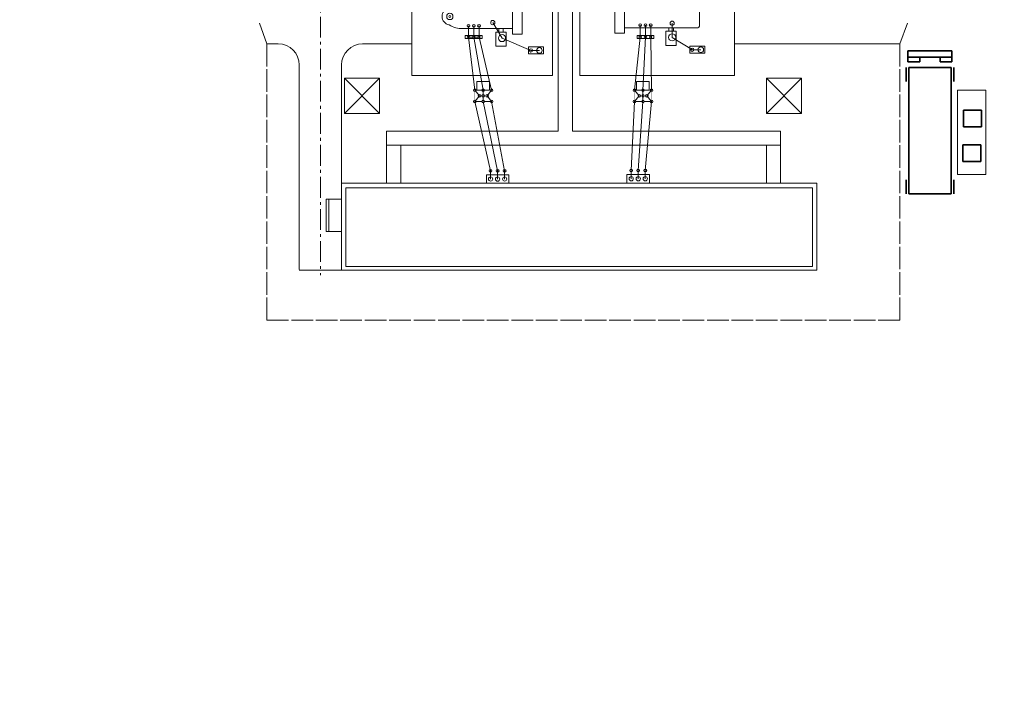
# Model space of a CAD drawing. Header units: millimetres. Extents: x 0 to 594, y 0 to 420.
# Tile 1 of 6: x 0 to 350, y 0 to 240. Entities that reach past the tile are written whole.
import ezdxf

# ---------------------------------------------------------------- set-up
doc = ezdxf.new("R2010")
doc.units = ezdxf.units.MM
for name, pattern in [('K5LT32771', [0]), ('K5LT_AXLED', [11.40125, 7.40125, -1.5, 1, -1.5]), ('K5LT_BASIC', [0]), ('K5LT_THIN', [0])]:
    doc.linetypes.add(name, pattern=pattern)
doc.layers.add('кабельные конструкции', color=7, linetype='Continuous')
doc.layers.add('Ошиновка', color=7, linetype='Continuous')

# ---------------------------------------------------------------- blocks, each defined once
blk = doc.blocks.new('U15')
for points in [[(0.76, 1.97), (0.76, 1.97), (0.76, 1.97), (0.76, 1.97), (0.76, 1.97), (0.76, 1.97), (0.76, 1.97)], [(0.81, 1.97), (0.81, 1.97), (0.81, 1.97), (0.8, 1.97), (0.8, 1.97), (0.8, 1.97), (0.81, 1.97)], [(0.85, 1.97), (0.85, 1.97), (0.85, 1.97), (0.85, 1.97), (0.85, 1.97), (0.85, 1.97), (0.85, 1.97)], [(0.9, 1.97), (0.9, 1.97), (0.9, 1.97), (0.89, 1.97), (0.89, 1.97), (0.89, 1.97), (0.9, 1.97)], [(0.94, 1.97), (0.94, 1.97), (0.94, 1.97), (0.94, 1.97), (0.94, 1.97), (0.94, 1.97), (0.94, 1.97)], [(0.99, 1.97), (0.99, 1.97), (0.99, 1.97), (0.98, 1.97), (0.98, 1.97), (0.98, 1.97), (0.99, 1.97)], [(1.03, 1.97), (1.03, 1.97), (1.03, 1.97), (1.03, 1.97), (1.03, 1.97), (1.03, 1.97), (1.03, 1.97)], [(1.08, 1.97), (1.08, 1.97), (1.08, 1.97), (1.07, 1.97), (1.07, 1.97), (1.07, 1.97), (1.08, 1.97)], [(1.12, 1.97), (1.12, 1.97), (1.12, 1.97), (1.12, 1.97), (1.12, 1.97), (1.12, 1.97), (1.12, 1.97)], [(1.17, 1.97), (1.17, 1.97), (1.16, 1.97), (1.16, 1.97), (1.16, 1.97), (1.16, 1.97), (1.16, 1.97)], [(1.21, 1.97), (1.21, 1.97), (1.21, 1.97), (1.21, 1.97), (1.21, 1.97), (1.21, 1.97), (1.21, 1.97)], [(1.26, 1.97), (1.26, 1.97), (1.25, 1.97), (1.25, 1.97), (1.25, 1.97), (1.25, 1.97), (1.25, 1.97)], [(1.3, 1.97), (1.3, 1.97), (1.3, 1.97), (1.3, 1.97), (1.3, 1.97), (1.3, 1.97), (1.3, 1.97)], [(1.35, 1.97), (1.35, 1.97), (1.34, 1.97), (1.34, 1.97), (1.34, 1.97), (1.34, 1.97), (1.34, 1.97)], [(1.39, 1.97), (1.39, 1.97), (1.39, 1.97), (1.39, 1.97), (1.39, 1.97), (1.39, 1.97), (1.39, 1.97)], [(1.44, 1.97), (1.44, 1.97), (1.43, 1.97), (1.43, 1.97), (1.43, 1.97), (1.43, 1.97), (1.43, 1.97)], [(1.48, 1.97), (1.48, 1.97), (1.48, 1.97), (1.48, 1.97), (1.48, 1.97), (1.48, 1.97), (1.48, 1.97)], [(1.52, 1.97), (1.52, 1.97), (1.52, 1.97), (1.52, 1.97), (1.52, 1.97), (1.52, 1.97), (1.52, 1.97)]]:
    blk.add_hatch(color=7).paths.add_polyline_path(points)
at = {"color": 7, "linetype": 'K5LT32771', "lineweight": 9}
for p, q in [((151.86, 394.5), (143.91, 394.5)), ((160.81, 394.5), (152.86, 394.5)), ((169.75, 394.5), (161.81, 394.5)), ((178.7, 394.5), (170.75, 394.5)), ((187.65, 394.5), (179.7, 394.5)), ((196.6, 394.5), (188.65, 394.5)), ((205.54, 394.5), (197.6, 394.5)), ((214.49, 394.5), (206.54, 394.5)), ((223.44, 394.5), (215.49, 394.5)), ((232.39, 394.5), (224.44, 394.5)), ((241.33, 394.5), (233.39, 394.5)), ((250.28, 394.5), (242.33, 394.5)), ((259.23, 394.5), (251.28, 394.5)), ((268.18, 394.5), (260.23, 394.5)), ((277.12, 394.5), (269.18, 394.5)), ((286.07, 394.5), (278.12, 394.5)), ((295.02, 394.5), (287.07, 394.5)), ((303.96, 394.5), (296.02, 394.5)), ((312.91, 394.5), (304.96, 394.5))]:
    blk.add_line(p, q, dxfattribs=at)
blk = doc.blocks.new('U16')
blk.add_hatch(color=7).paths.add_polyline_path([(0.72, 2), (0.72, 2.01), (0.72, 2.01), (0.72, 2), (0.72, 2), (0.72, 2), (0.72, 2)])
at = {"color": 7, "linetype": 'K5LT32771', "lineweight": 9}
for p, q in [((143.91, 407), (143.91, 401.25)), ((143.91, 400.25), (143.91, 394.5))]:
    blk.add_line(p, q, dxfattribs=at)
blk = doc.blocks.new('U17')
for points in [[(0.48, 2.04), (0.48, 2.04), (0.48, 2.04), (0.48, 2.04), (0.48, 2.03), (0.48, 2.03), (0.48, 2.03)], [(0.52, 2.03), (0.52, 2.04), (0.52, 2.04), (0.52, 2.04), (0.52, 2.04), (0.52, 2.03), (0.52, 2.03)], [(0.56, 2.04), (0.56, 2.04), (0.56, 2.04), (0.56, 2.04), (0.56, 2.03), (0.56, 2.03), (0.56, 2.03)], [(0.6, 2.03), (0.6, 2.04), (0.6, 2.04), (0.6, 2.04), (0.6, 2.04), (0.6, 2.03), (0.6, 2.03)], [(0.64, 2.04), (0.64, 2.04), (0.64, 2.04), (0.64, 2.04), (0.64, 2.03), (0.64, 2.03), (0.64, 2.03)], [(0.68, 2.03), (0.68, 2.04), (0.68, 2.04), (0.68, 2.04), (0.68, 2.04), (0.68, 2.03), (0.68, 2.03)]]:
    blk.add_hatch(color=7).paths.add_polyline_path(points)
at = {"color": 7, "linetype": 'K5LT32771', "lineweight": 9}
for p, q in [((87.91, 407), (95.05, 407)), ((96.05, 407), (103.2, 407)), ((104.2, 407), (111.34, 407)), ((112.34, 407), (119.48, 407)), ((120.48, 407), (127.63, 407)), ((128.63, 407), (135.77, 407)), ((136.77, 407), (143.91, 407))]:
    blk.add_line(p, q, dxfattribs=at)
blk = doc.blocks.new('U18')
for points in [[(0.44, 1.99), (0.44, 2), (0.44, 2), (0.44, 1.99), (0.44, 1.99), (0.44, 1.99), (0.44, 1.99)], [(0.44, 1.95), (0.44, 1.95), (0.44, 1.95), (0.44, 1.95), (0.44, 1.95), (0.44, 1.95), (0.44, 1.95)], [(0.44, 1.91), (0.44, 1.91), (0.44, 1.91), (0.44, 1.91), (0.44, 1.91), (0.44, 1.9), (0.44, 1.91)], [(0.44, 1.86), (0.44, 1.87), (0.44, 1.87), (0.44, 1.86), (0.44, 1.86), (0.44, 1.86), (0.44, 1.86)], [(0.44, 1.82), (0.44, 1.82), (0.44, 1.82), (0.44, 1.82), (0.44, 1.82), (0.44, 1.82), (0.44, 1.82)], [(0.44, 1.78), (0.44, 1.78), (0.44, 1.78), (0.44, 1.78), (0.44, 1.78), (0.44, 1.77), (0.44, 1.78)], [(0.44, 1.73), (0.44, 1.74), (0.44, 1.74), (0.44, 1.73), (0.44, 1.73), (0.44, 1.73), (0.44, 1.73)], [(0.44, 1.69), (0.44, 1.69), (0.44, 1.69), (0.44, 1.69), (0.44, 1.69), (0.44, 1.69), (0.44, 1.69)], [(0.44, 1.65), (0.44, 1.65), (0.44, 1.65), (0.44, 1.65), (0.44, 1.65), (0.44, 1.64), (0.44, 1.65)], [(0.44, 1.6), (0.44, 1.61), (0.44, 1.61), (0.44, 1.6), (0.44, 1.6), (0.44, 1.6), (0.44, 1.6)], [(0.44, 1.56), (0.44, 1.56), (0.44, 1.56), (0.44, 1.56), (0.44, 1.56), (0.44, 1.56), (0.44, 1.56)], [(0.44, 1.52), (0.44, 1.52), (0.44, 1.52), (0.44, 1.52), (0.44, 1.52), (0.44, 1.51), (0.44, 1.52)], [(0.44, 1.47), (0.44, 1.48), (0.44, 1.48), (0.44, 1.47), (0.44, 1.47), (0.44, 1.47), (0.44, 1.47)], [(0.44, 1.43), (0.44, 1.43), (0.44, 1.43), (0.44, 1.43), (0.44, 1.43), (0.44, 1.43), (0.44, 1.43)], [(0.44, 1.39), (0.44, 1.39), (0.44, 1.39), (0.44, 1.39), (0.44, 1.38), (0.44, 1.38), (0.44, 1.38)], [(0.44, 1.34), (0.44, 1.35), (0.44, 1.35), (0.44, 1.34), (0.44, 1.34), (0.44, 1.34), (0.44, 1.34)], [(0.44, 1.3), (0.44, 1.3), (0.44, 1.3), (0.44, 1.3), (0.44, 1.3), (0.44, 1.3), (0.44, 1.3)]]:
    blk.add_hatch(color=7).paths.add_polyline_path(points)
at = {"color": 7, "linetype": 'K5LT32771', "lineweight": 9}
for p, q in [((87.91, 407), (87.91, 399.32)), ((87.91, 398.32), (87.91, 390.64)), ((87.91, 389.64), (87.91, 381.96)), ((87.91, 380.96), (87.91, 373.28)), ((87.91, 372.28), (87.91, 364.6)), ((87.91, 363.6), (87.91, 355.92)), ((87.91, 354.92), (87.91, 347.24)), ((87.91, 346.24), (87.91, 338.56)), ((87.91, 337.56), (87.91, 329.88)), ((87.91, 328.88), (87.91, 321.2)), ((87.91, 320.2), (87.91, 312.52)), ((87.91, 311.52), (87.91, 303.83)), ((87.91, 302.83), (87.91, 295.15)), ((87.91, 294.15), (87.91, 286.47)), ((87.91, 285.47), (87.91, 277.79)), ((87.91, 276.79), (87.91, 269.11)), ((87.91, 268.11), (87.91, 260.43)), ((87.91, 259.43), (87.91, 251.75))]:
    blk.add_line(p, q, dxfattribs=at)
blk = doc.blocks.new('U19')
for points in [[(0.48, 0.67), (0.48, 0.67), (0.48, 0.67), (0.48, 0.67), (0.48, 0.67), (0.48, 0.67), (0.48, 0.67)], [(0.53, 0.67), (0.53, 0.67), (0.52, 0.67), (0.52, 0.67), (0.52, 0.67), (0.52, 0.67), (0.52, 0.67)], [(0.57, 0.67), (0.57, 0.67), (0.57, 0.67), (0.57, 0.67), (0.56, 0.67), (0.57, 0.67), (0.57, 0.67)], [(0.61, 0.67), (0.61, 0.67), (0.61, 0.67), (0.61, 0.67), (0.61, 0.67), (0.61, 0.67), (0.61, 0.67)], [(0.66, 0.67), (0.66, 0.67), (0.65, 0.67), (0.65, 0.67), (0.65, 0.67), (0.65, 0.67), (0.65, 0.67)], [(0.7, 0.67), (0.7, 0.67), (0.7, 0.67), (0.7, 0.67), (0.7, 0.67), (0.7, 0.67), (0.7, 0.67)], [(0.74, 0.67), (0.74, 0.67), (0.74, 0.67), (0.74, 0.67), (0.74, 0.67), (0.74, 0.67), (0.74, 0.67)], [(0.79, 0.67), (0.79, 0.67), (0.79, 0.67), (0.78, 0.67), (0.78, 0.67), (0.78, 0.67), (0.79, 0.67)], [(0.83, 0.67), (0.83, 0.67), (0.83, 0.67), (0.83, 0.67), (0.83, 0.67), (0.83, 0.67), (0.83, 0.67)], [(0.87, 0.67), (0.87, 0.67), (0.87, 0.67), (0.87, 0.67), (0.87, 0.67), (0.87, 0.67), (0.87, 0.67)], [(0.92, 0.67), (0.92, 0.67), (0.92, 0.67), (0.91, 0.67), (0.91, 0.67), (0.91, 0.67), (0.92, 0.67)], [(0.96, 0.67), (0.96, 0.67), (0.96, 0.67), (0.96, 0.67), (0.96, 0.67), (0.96, 0.67), (0.96, 0.67)], [(1, 0.67), (1, 0.67), (1, 0.67), (1, 0.67), (1, 0.67), (1, 0.67), (1, 0.67)], [(1.05, 0.67), (1.05, 0.67), (1.05, 0.67), (1.04, 0.67), (1.04, 0.67), (1.04, 0.67), (1.05, 0.67)], [(1.09, 0.67), (1.09, 0.67), (1.09, 0.67), (1.09, 0.67), (1.09, 0.67), (1.09, 0.67), (1.09, 0.67)], [(1.13, 0.67), (1.13, 0.67), (1.13, 0.67), (1.13, 0.67), (1.13, 0.67), (1.13, 0.67), (1.13, 0.67)], [(1.18, 0.67), (1.18, 0.67), (1.18, 0.67), (1.17, 0.67), (1.17, 0.67), (1.17, 0.67), (1.18, 0.67)], [(1.22, 0.67), (1.22, 0.67), (1.22, 0.67), (1.22, 0.67), (1.22, 0.67), (1.22, 0.67), (1.22, 0.67)], [(1.27, 0.67), (1.27, 0.67), (1.26, 0.67), (1.26, 0.67), (1.26, 0.67), (1.26, 0.67), (1.26, 0.67)], [(1.31, 0.67), (1.31, 0.67), (1.31, 0.67), (1.3, 0.67), (1.3, 0.67), (1.3, 0.67), (1.31, 0.67)], [(1.35, 0.67), (1.35, 0.67), (1.35, 0.67), (1.35, 0.67), (1.35, 0.67), (1.35, 0.67), (1.35, 0.67)], [(1.4, 0.67), (1.4, 0.67), (1.39, 0.67), (1.39, 0.67), (1.39, 0.67), (1.39, 0.67), (1.39, 0.67)], [(1.44, 0.67), (1.44, 0.67), (1.44, 0.67), (1.44, 0.67), (1.43, 0.67), (1.44, 0.67), (1.44, 0.67)], [(1.48, 0.67), (1.48, 0.67), (1.48, 0.67), (1.48, 0.67), (1.48, 0.67), (1.48, 0.67), (1.48, 0.67)], [(1.53, 0.67), (1.53, 0.67), (1.52, 0.67), (1.52, 0.67), (1.52, 0.67), (1.52, 0.67), (1.52, 0.67)]]:
    blk.add_hatch(color=7).paths.add_polyline_path(points)
at = {"color": 7, "linetype": 'K5LT32771', "lineweight": 9}
for p, q in [((95.6, 133.5), (87.91, 133.5)), ((104.3, 133.5), (96.6, 133.5)), ((112.99, 133.5), (105.3, 133.5)), ((121.68, 133.5), (113.99, 133.5)), ((130.37, 133.5), (122.68, 133.5)), ((139.07, 133.5), (131.37, 133.5)), ((147.76, 133.5), (140.07, 133.5)), ((156.45, 133.5), (148.76, 133.5)), ((165.14, 133.5), (157.45, 133.5)), ((173.83, 133.5), (166.14, 133.5)), ((182.53, 133.5), (174.83, 133.5)), ((191.22, 133.5), (183.53, 133.5)), ((199.91, 133.5), (192.22, 133.5)), ((208.6, 133.5), (200.91, 133.5)), ((217.3, 133.5), (209.6, 133.5)), ((225.99, 133.5), (218.3, 133.5)), ((234.68, 133.5), (226.99, 133.5)), ((243.37, 133.5), (235.68, 133.5)), ((252.07, 133.5), (244.37, 133.5)), ((260.76, 133.5), (253.07, 133.5)), ((269.45, 133.5), (261.76, 133.5)), ((278.14, 133.5), (270.45, 133.5)), ((286.83, 133.5), (279.14, 133.5)), ((295.53, 133.5), (287.83, 133.5)), ((304.22, 133.5), (296.53, 133.5)), ((312.91, 133.5), (305.22, 133.5))]:
    blk.add_line(p, q, dxfattribs=at)
blk = doc.blocks.new('U20')
for points in [[(1.57, 1.93), (1.57, 1.93), (1.57, 1.93), (1.56, 1.93), (1.56, 1.93), (1.56, 1.93), (1.56, 1.93)], [(1.57, 1.89), (1.57, 1.89), (1.56, 1.89), (1.56, 1.89), (1.56, 1.88), (1.56, 1.88), (1.57, 1.88)], [(1.57, 1.84), (1.57, 1.84), (1.57, 1.84), (1.56, 1.84), (1.56, 1.84), (1.56, 1.84), (1.56, 1.84)], [(1.57, 1.8), (1.57, 1.8), (1.56, 1.8), (1.56, 1.8), (1.56, 1.79), (1.56, 1.79), (1.57, 1.79)], [(1.57, 1.75), (1.57, 1.75), (1.57, 1.75), (1.56, 1.75), (1.56, 1.75), (1.56, 1.75), (1.56, 1.75)], [(1.57, 1.71), (1.57, 1.71), (1.56, 1.71), (1.56, 1.71), (1.56, 1.7), (1.56, 1.7), (1.57, 1.7)], [(1.57, 1.66), (1.57, 1.66), (1.57, 1.66), (1.56, 1.66), (1.56, 1.66), (1.56, 1.66), (1.56, 1.66)], [(1.57, 1.61), (1.57, 1.62), (1.57, 1.62), (1.56, 1.62), (1.56, 1.62), (1.56, 1.61), (1.56, 1.61)], [(1.57, 1.57), (1.57, 1.57), (1.57, 1.57), (1.56, 1.57), (1.56, 1.57), (1.56, 1.57), (1.56, 1.57)], [(1.57, 1.52), (1.57, 1.53), (1.57, 1.53), (1.56, 1.53), (1.56, 1.53), (1.56, 1.52), (1.56, 1.52)], [(1.57, 1.48), (1.57, 1.48), (1.57, 1.48), (1.56, 1.48), (1.56, 1.48), (1.56, 1.48), (1.56, 1.48)], [(1.57, 1.44), (1.57, 1.44), (1.56, 1.44), (1.56, 1.44), (1.56, 1.43), (1.56, 1.43), (1.57, 1.43)], [(1.57, 1.39), (1.57, 1.39), (1.56, 1.39), (1.56, 1.39), (1.56, 1.39), (1.56, 1.39), (1.57, 1.39)], [(1.57, 1.35), (1.57, 1.35), (1.56, 1.35), (1.56, 1.35), (1.56, 1.34), (1.56, 1.34), (1.57, 1.34)], [(1.57, 1.3), (1.57, 1.3), (1.56, 1.3), (1.56, 1.3), (1.56, 1.3), (1.56, 1.3), (1.57, 1.3)]]:
    blk.add_hatch(color=7).paths.add_polyline_path(points)
at = {"color": 7, "linetype": 'K5LT32771', "lineweight": 9}
for p, q in [((312.91, 394.5), (312.91, 386.52)), ((312.91, 385.52), (312.91, 377.53)), ((312.91, 376.53), (312.91, 368.55)), ((312.91, 367.55), (312.91, 359.56)), ((312.91, 358.56), (312.91, 350.58)), ((312.91, 349.58), (312.91, 341.59)), ((312.91, 340.59), (312.91, 332.61)), ((312.91, 331.61), (312.91, 323.63)), ((312.91, 322.63), (312.91, 314.64)), ((312.91, 313.64), (312.91, 305.66)), ((312.91, 304.66), (312.91, 296.67)), ((312.91, 295.67), (312.91, 287.69)), ((312.91, 286.69), (312.91, 278.7)), ((312.91, 277.7), (312.91, 269.72)), ((312.91, 268.72), (312.91, 260.74)), ((312.91, 259.74), (312.91, 251.75))]:
    blk.add_line(p, q, dxfattribs=at)
blk = doc.blocks.new('U21')
for points in [[(1.57, 1.12), (1.57, 1.12), (1.56, 1.12), (1.56, 1.12), (1.56, 1.11), (1.56, 1.11), (1.57, 1.11)], [(1.57, 1.07), (1.57, 1.07), (1.57, 1.07), (1.56, 1.07), (1.56, 1.07), (1.56, 1.07), (1.56, 1.07)], [(1.57, 1.02), (1.57, 1.03), (1.57, 1.03), (1.56, 1.03), (1.56, 1.03), (1.56, 1.02), (1.56, 1.02)], [(1.57, 0.98), (1.57, 0.98), (1.57, 0.98), (1.56, 0.98), (1.56, 0.98), (1.56, 0.98), (1.56, 0.98)], [(1.57, 0.93), (1.57, 0.94), (1.57, 0.94), (1.56, 0.94), (1.56, 0.94), (1.56, 0.93), (1.56, 0.93)], [(1.57, 0.89), (1.57, 0.89), (1.57, 0.89), (1.56, 0.89), (1.56, 0.89), (1.56, 0.89), (1.56, 0.89)], [(1.57, 0.84), (1.57, 0.85), (1.57, 0.85), (1.56, 0.85), (1.56, 0.85), (1.56, 0.84), (1.56, 0.84)], [(1.57, 0.8), (1.57, 0.8), (1.57, 0.8), (1.56, 0.8), (1.56, 0.8), (1.56, 0.8), (1.56, 0.8)], [(1.57, 0.75), (1.57, 0.76), (1.57, 0.76), (1.56, 0.76), (1.56, 0.76), (1.56, 0.75), (1.56, 0.75)], [(1.57, 0.71), (1.57, 0.71), (1.57, 0.71), (1.56, 0.71), (1.56, 0.71), (1.56, 0.71), (1.56, 0.71)]]:
    blk.add_hatch(color=7).paths.add_polyline_path(points)
at = {"color": 7, "linetype": 'K5LT32771', "lineweight": 9}
for p, q in [((312.91, 231.75), (312.91, 223.73)), ((312.91, 222.73), (312.91, 214.71)), ((312.91, 213.71), (312.91, 205.68)), ((312.91, 204.68), (312.91, 196.66)), ((312.91, 195.66), (312.91, 187.64)), ((312.91, 186.64), (312.91, 178.61)), ((312.91, 177.61), (312.91, 169.59)), ((312.91, 168.59), (312.91, 160.57)), ((312.91, 159.57), (312.91, 151.55)), ((312.91, 150.55), (312.91, 142.52)), ((312.91, 141.52), (312.91, 133.5))]:
    blk.add_line(p, q, dxfattribs=at)
blk = doc.blocks.new('U22')
for points in [[(0.44, 1.12), (0.44, 1.12), (0.44, 1.12), (0.44, 1.12), (0.44, 1.11), (0.44, 1.11), (0.44, 1.11)], [(0.44, 1.07), (0.44, 1.07), (0.44, 1.07), (0.44, 1.07), (0.44, 1.07), (0.44, 1.07), (0.44, 1.07)], [(0.44, 1.03), (0.44, 1.03), (0.44, 1.03), (0.44, 1.03), (0.44, 1.02), (0.44, 1.02), (0.44, 1.02)], [(0.44, 0.98), (0.44, 0.98), (0.44, 0.98), (0.44, 0.98), (0.44, 0.98), (0.44, 0.98), (0.44, 0.98)], [(0.44, 0.94), (0.44, 0.94), (0.44, 0.94), (0.44, 0.94), (0.44, 0.93), (0.44, 0.93), (0.44, 0.93)], [(0.44, 0.89), (0.44, 0.89), (0.44, 0.89), (0.44, 0.89), (0.44, 0.89), (0.44, 0.89), (0.44, 0.89)], [(0.44, 0.84), (0.44, 0.85), (0.44, 0.85), (0.44, 0.85), (0.44, 0.85), (0.44, 0.84), (0.44, 0.84)], [(0.44, 0.8), (0.44, 0.8), (0.44, 0.8), (0.44, 0.8), (0.44, 0.8), (0.44, 0.8), (0.44, 0.8)], [(0.44, 0.75), (0.44, 0.76), (0.44, 0.76), (0.44, 0.76), (0.44, 0.76), (0.44, 0.75), (0.44, 0.75)], [(0.44, 0.71), (0.44, 0.71), (0.44, 0.71), (0.44, 0.71), (0.44, 0.71), (0.44, 0.71), (0.44, 0.71)]]:
    blk.add_hatch(color=7).paths.add_polyline_path(points)
at = {"color": 7, "linetype": 'K5LT32771', "lineweight": 9}
for p, q in [((87.91, 231.75), (87.91, 223.73)), ((87.91, 222.73), (87.91, 214.71)), ((87.91, 213.71), (87.91, 205.68)), ((87.91, 204.68), (87.91, 196.66)), ((87.91, 195.66), (87.91, 187.64)), ((87.91, 186.64), (87.91, 178.61)), ((87.91, 177.61), (87.91, 169.59)), ((87.91, 168.59), (87.91, 160.57)), ((87.91, 159.57), (87.91, 151.55)), ((87.91, 150.55), (87.91, 142.52)), ((87.91, 141.52), (87.91, 133.5))]:
    blk.add_line(p, q, dxfattribs=at)
blk = doc.blocks.new('U23')
at = {"color": 4, "linetype": 'K5LT_THIN', "lineweight": 9, "true_color": 0x00ffff}
for p, q in [((162.54, 215.25), (162.54, 218.31)), ((162.54, 218.31), (167.04, 218.31)), ((167.04, 218.31), (167.04, 215.25)), ((167.04, 215.25), (162.54, 215.25))]:
    blk.add_line(p, q, dxfattribs=at)
blk = doc.blocks.new('U24')
at = {"color": 4, "linetype": 'K5LT_THIN', "lineweight": 9, "true_color": 0x00ffff}
for p, q in [((219.35, 215.25), (219.35, 218.31)), ((219.35, 218.31), (223.85, 218.31)), ((223.85, 218.31), (223.85, 215.25)), ((223.85, 215.25), (219.35, 215.25))]:
    blk.add_line(p, q, dxfattribs=at)
blk = doc.blocks.new('U27')
at = {"color": 4, "linetype": 'K5LT_THIN', "lineweight": 9, "true_color": 0x00ffff}
for p, q in [((114.41, 182.25), (114.41, 151.25)), ((283.41, 182.25), (114.41, 182.25)), ((283.41, 151.25), (283.41, 182.25)), ((114.41, 151.25), (283.41, 151.25))]:
    blk.add_line(p, q, dxfattribs=at)
blk = doc.blocks.new('U28')
at = {"color": 4, "linetype": 'K5LT_THIN', "lineweight": 9, "true_color": 0x00ffff}
for p, q in [((115.91, 180.59), (115.91, 152.59)), ((281.91, 180.59), (115.91, 180.59)), ((281.91, 152.59), (281.91, 180.59)), ((115.91, 152.59), (281.91, 152.59))]:
    blk.add_line(p, q, dxfattribs=at)
blk = doc.blocks.new('U29')
at = {"color": 4, "linetype": 'K5LT_THIN', "lineweight": 9, "true_color": 0x00ffff}
for p, q in [((108.91, 164.95), (108.91, 176.45)), ((108.91, 176.45), (114.41, 176.45)), ((114.41, 176.45), (114.41, 164.95)), ((114.41, 164.95), (108.91, 164.95))]:
    blk.add_line(p, q, dxfattribs=at)
blk = doc.blocks.new('U30')
at = {"color": 4, "linetype": 'K5LT_THIN', "lineweight": 9, "true_color": 0x00ffff}
for p, q in [((165.91, 185.15), (165.91, 182.15)), ((173.91, 185.15), (165.91, 185.15)), ((165.91, 182.15), (173.91, 182.15)), ((173.91, 182.15), (173.91, 185.15))]:
    blk.add_line(p, q, dxfattribs=at)
blk = doc.blocks.new('U31')
at = {"color": 4, "linetype": 'K5LT_THIN', "lineweight": 9, "true_color": 0x00ffff}
for p, q in [((215.91, 185.25), (215.91, 182.25)), ((223.91, 185.25), (215.91, 185.25)), ((215.91, 182.25), (223.91, 182.25)), ((223.91, 182.25), (223.91, 185.25))]:
    blk.add_line(p, q, dxfattribs=at)
blk = doc.blocks.new('U32')
at = {"layer": 'кабельные конструкции', "color": 3, "linetype": 'K5LT_BASIC', "lineweight": 35, "true_color": 0x00ff00}
for p, q in [((341.77, 195.86), (335.27, 195.86)), ((335.27, 195.86), (335.27, 189.86)), ((341.77, 189.86), (341.77, 195.86)), ((335.27, 189.86), (341.77, 189.86))]:
    blk.add_line(p, q, dxfattribs=at)
blk = doc.blocks.new('U33')
at = {"layer": 'кабельные конструкции', "color": 3, "linetype": 'K5LT_BASIC', "lineweight": 35, "true_color": 0x00ff00}
for p, q in [((342.01, 208.2), (335.51, 208.2)), ((335.51, 208.2), (335.51, 202.2)), ((342.01, 202.2), (342.01, 208.2)), ((335.51, 202.2), (342.01, 202.2))]:
    blk.add_line(p, q, dxfattribs=at)
blk = doc.blocks.new('U34')
at = {"layer": 'кабельные конструкции', "color": 4, "linetype": 'K5LT_THIN', "lineweight": 9, "true_color": 0x00ffff}
for p, q in [((343.46, 215.24), (333.46, 215.24)), ((333.46, 215.24), (333.46, 185.24)), ((343.46, 185.24), (343.46, 215.24)), ((333.46, 185.24), (343.46, 185.24))]:
    blk.add_line(p, q, dxfattribs=at)
blk = doc.blocks.new('U48')
at = {"color": 4, "linetype": 'K5LT_THIN', "lineweight": 9, "true_color": 0x00ffff}
for p, q in [((115.47, 219.5), (115.47, 207)), ((127.97, 219.5), (115.47, 219.5)), ((127.97, 219.5), (115.47, 207)), ((115.47, 219.5), (127.97, 207)), ((127.97, 207), (127.97, 219.5)), ((115.47, 207), (127.97, 207))]:
    blk.add_line(p, q, dxfattribs=at)
blk = doc.blocks.new('U49')
at = {"color": 4, "linetype": 'K5LT_THIN', "lineweight": 9, "true_color": 0x00ffff}
for p, q in [((265.47, 219.5), (265.47, 207)), ((277.97, 219.5), (265.47, 219.5)), ((277.97, 219.5), (265.47, 207)), ((265.47, 219.5), (277.97, 207)), ((277.97, 207), (277.97, 219.5)), ((265.47, 207), (277.97, 207))]:
    blk.add_line(p, q, dxfattribs=at)
blk = doc.blocks.new('U50')
at = {"color": 4, "linetype": 'K5LT_THIN', "lineweight": 9, "true_color": 0x00ffff}
for p, q in [((199.14, 263), (199.14, 220.5)), ((254.14, 263), (199.14, 263)), ((254.14, 220.5), (254.14, 263)), ((211.55, 235.5), (211.55, 248)), ((211.55, 248), (215.05, 248)), ((215.05, 248), (215.05, 235.5)), ((215.05, 246.08), (240.73, 246.08)), ((241.73, 245.08), (241.74, 238.42)), ((220.6, 238.42), (220.6, 234.17)), ((222.48, 238.42), (222.48, 234.17)), ((224.35, 238.42), (224.35, 234.17)), ((215.05, 235.5), (211.55, 235.5)), ((215.05, 237.42), (240.74, 237.42)), ((219.48, 233.67), (219.48, 234.67)), ((219.48, 234.67), (225.48, 234.67)), ((225.48, 234.67), (225.48, 233.67)), ((229.75, 231.21), (229.75, 236.21)), ((229.75, 236.21), (233.45, 236.21)), ((230.81, 236.21), (230.81, 237.42)), ((230.81, 237.42), (232.39, 237.42)), ((232.39, 236.21), (230.81, 236.21)), ((232.39, 237.42), (232.39, 236.21)), ((233.45, 236.21), (233.45, 231.21)), ((225.48, 233.67), (219.48, 233.67)), ((233.45, 231.21), (229.75, 231.21)), ((238.22, 228.41), (238.22, 230.91)), ((238.22, 230.91), (243.57, 230.91)), ((243.57, 228.41), (238.22, 228.41)), ((243.57, 230.91), (243.57, 228.41)), ((199.14, 220.5), (254.14, 220.5))]:
    blk.add_line(p, q, dxfattribs=at)
for centre, radius, start, end in [((225.8, 244.62), 1.12, 0, 180), ((230.3, 244.62), 1.12, 0, 180), ((234.8, 244.63), 1.12, 0, 180), ((240.73, 245.08), 1, 0.0252, 90.0002), ((225.8, 244.62), 1.12, 180, 0), ((225.8, 244.62), 0.375, 0, 180), ((225.8, 244.62), 0.375, 180, 0), ((230.3, 244.62), 1.12, 180, 0), ((230.3, 244.62), 0.375, 0, 180), ((230.3, 244.62), 0.375, 180, 0), ((234.8, 244.63), 1.12, 180, 0), ((234.8, 244.63), 0.375, 0, 180), ((234.8, 244.63), 0.375, 180, 0), ((220.6, 238.42), 0.5, 0, 180), ((220.6, 238.42), 0.5, 180, 0), ((222.48, 238.42), 0.5, 0, 180), ((222.48, 238.42), 0.5, 180, 0), ((224.35, 238.42), 0.5, 0, 180), ((224.35, 238.42), 0.5, 180, 0), ((240.74, 238.42), 1, 270.0002, 0.0252), ((220.6, 234.17), 0.45, 0, 180), ((222.48, 234.17), 0.45, 0, 180), ((224.35, 234.17), 0.45, 0, 180), ((231.97, 234.06), 1.27, 0, 180), ((220.6, 234.17), 0.45, 180, 0), ((222.48, 234.17), 0.45, 180, 0), ((224.35, 234.17), 0.45, 180, 0), ((231.97, 234.06), 1.27, 180, 0), ((239.14, 229.66), 0.575, 0, 180), ((239.14, 229.66), 0.575, 180, 0), ((242.15, 229.66), 1, 0, 180), ((242.15, 229.66), 1, 180, 0)]:
    blk.add_arc(centre, radius, start, end, dxfattribs=at)
blk = doc.blocks.new('U51')
at = {"color": 4, "linetype": 'K5LT_THIN', "lineweight": 9, "true_color": 0x00ffff}
for p, q in [((139.43, 263), (139.43, 220.5)), ((189.43, 263), (139.43, 263)), ((189.43, 220.5), (189.43, 263)), ((175.18, 245.83), (157.57, 245.83)), ((175.18, 247.75), (175.18, 235.25)), ((178.68, 247.75), (175.18, 247.75)), ((178.68, 235.25), (178.68, 247.75)), ((159.55, 238.17), (159.55, 234.17)), ((161.43, 238.17), (161.43, 234.17)), ((163.3, 238.17), (163.3, 234.17)), ((175.18, 237.17), (157.57, 237.17)), ((158.43, 233.67), (158.43, 234.67)), ((158.43, 234.67), (164.43, 234.67)), ((164.43, 234.67), (164.43, 233.67)), ((169.27, 230.96), (169.27, 235.96)), ((169.27, 235.96), (172.97, 235.96)), ((170.33, 235.96), (170.33, 237.17)), ((170.33, 237.17), (171.91, 237.17)), ((171.91, 235.96), (170.33, 235.96)), ((171.91, 237.17), (171.91, 235.96)), ((172.97, 235.96), (172.97, 230.96)), ((175.18, 235.25), (178.68, 235.25)), ((164.43, 233.67), (158.43, 233.67)), ((160, 234.17), (160.98, 234.17)), ((161.88, 234.17), (162.85, 234.17)), ((172.97, 230.96), (169.27, 230.96)), ((180.84, 228.16), (180.84, 230.66)), ((180.84, 230.66), (186.19, 230.66)), ((186.19, 228.16), (180.84, 228.16)), ((186.19, 230.66), (186.19, 228.16)), ((139.43, 220.5), (189.43, 220.5))]:
    blk.add_line(p, q, dxfattribs=at)
for centre, radius, start, end in [((157.11, 237.87), 7.97, 86.6805, 123.7311), ((159.93, 244.5), 1.12, 0, 180), ((164.43, 244.37), 1.12, 0, 180), ((153.23, 241.5), 3.05, 100.3889, 259.6111), ((152.93, 241.5), 1.12, 0, 180), ((152.93, 241.5), 0.375, 0, 180), ((159.93, 244.5), 1.12, 180, 0), ((159.93, 244.5), 0.375, 0, 180), ((159.93, 244.5), 0.375, 180, 0), ((164.43, 244.37), 1.12, 180, 0), ((164.43, 244.37), 0.375, 0, 180), ((164.43, 244.37), 0.375, 180, 0), ((152.93, 241.5), 1.12, 180, 0), ((152.93, 241.5), 0.375, 180, 0), ((157.11, 245.13), 7.97, 236.2689, 273.3195), ((159.55, 238.17), 0.5, 0, 180), ((159.55, 238.17), 0.5, 180, 0), ((161.43, 238.17), 0.5, 0, 180), ((161.43, 238.17), 0.5, 180, 0), ((163.3, 238.17), 0.5, 0, 180), ((163.3, 238.17), 0.5, 180, 0), ((159.55, 234.17), 0.45, 0, 180), ((161.43, 234.17), 0.45, 0, 180), ((163.3, 234.17), 0.45, 0, 180), ((171.49, 233.81), 1.27, 0, 180), ((159.55, 234.17), 0.45, 180, 0), ((161.43, 234.17), 0.45, 180, 0), ((163.3, 234.17), 0.45, 180, 0), ((171.49, 233.81), 1.27, 180, 0), ((181.77, 229.41), 0.575, 0, 180), ((181.77, 229.41), 0.575, 180, 0), ((184.77, 229.41), 1, 0, 180), ((184.77, 229.41), 1, 180, 0)]:
    blk.add_arc(centre, radius, start, end, dxfattribs=at)
blk = doc.blocks.new('U81')
at = {"layer": 'кабельные конструкции', "color": 4, "linetype": 'K5LT_THIN', "lineweight": 9, "true_color": 0x00ffff}
for p, q in [((121.41, 357.5), (116.41, 357.5)), ((116.41, 357.5), (116.41, 285)), ((121.41, 347.5), (121.41, 357.5)), ((236.41, 347.5), (121.41, 347.5)), ((236.41, 345), (236.41, 347.5)), ((121.41, 345), (191.5, 345)), ((121.41, 312.5), (121.41, 345)), ((191.5, 345), (191.5, 312.5)), ((196.5, 312.5), (196.5, 345)), ((196.5, 345), (236.41, 345)), ((251.77, 320), (249.27, 320)), ((249.27, 320), (249.27, 312.5)), ((251.77, 310), (251.77, 320)), ((121.41, 312.5), (191.5, 312.5)), ((249.27, 312.5), (196.5, 312.5)), ((251.77, 310), (251.77, 312.5)), ((196.5, 310), (251.77, 310)), ((196.5, 278.85), (196.5, 310)), ((249.27, 310), (251.77, 310)), ((121.41, 285), (121.41, 307.5)), ((191.5, 307.5), (121.41, 307.5)), ((191.5, 307.5), (191.5, 278.85)), ((116.41, 285), (121.41, 285)), ((191.5, 278.85), (150.78, 278.85)), ((150.78, 278.85), (150.78, 276.35)), ((238.28, 278.85), (196.5, 278.85)), ((238.28, 276.35), (238.28, 278.85)), ((150.78, 276.35), (191.5, 276.35)), ((191.5, 276.35), (191.5, 213.25)), ((196.5, 276.35), (238.28, 276.35)), ((196.5, 200.75), (196.5, 276.35)), ((191.5, 213.25), (191.5, 200.75)), ((130.46, 195.75), (130.46, 200.75)), ((130.46, 200.75), (191.5, 200.75)), ((196.5, 200.75), (270.46, 200.75)), ((270.46, 200.75), (270.46, 195.75)), ((130.46, 195.75), (130.46, 182.25)), ((135.46, 195.75), (130.46, 195.75)), ((270.46, 195.75), (130.46, 195.75)), ((135.46, 182.25), (135.46, 195.75)), ((265.46, 182.25), (265.46, 195.75)), ((265.46, 195.75), (270.46, 195.75)), ((270.46, 195.75), (270.46, 182.25)), ((130.46, 182.25), (135.46, 182.25)), ((270.46, 182.25), (265.46, 182.25))]:
    blk.add_line(p, q, dxfattribs=at)
blk = doc.blocks.new('U83')
at = {"layer": 'кабельные конструкции', "color": 3, "linetype": 'K5LT_BASIC', "lineweight": 35, "true_color": 0x00ff00}
for p, q in [((315.14, 223.38), (315.14, 218.38)), ((316.14, 178.38), (316.14, 223.38)), ((316.14, 223.38), (331.14, 223.38)), ((331.14, 223.38), (331.14, 178.38)), ((332.14, 223.38), (332.14, 218.38)), ((315.14, 178.38), (315.14, 183.38)), ((332.14, 178.38), (332.14, 183.38)), ((331.14, 178.38), (316.14, 178.38))]:
    blk.add_line(p, q, dxfattribs=at)
blk = doc.blocks.new('U84')
at = {"layer": 'кабельные конструкции', "color": 3, "linetype": 'K5LT_BASIC', "lineweight": 35, "true_color": 0x00ff00}
for p, q in [((315.82, 227.03), (315.82, 229.22)), ((315.82, 229.22), (331.45, 229.22)), ((331.45, 229.22), (331.45, 227.03)), ((331.45, 227.03), (315.82, 227.03)), ((320, 227.03), (315.82, 227.03)), ((315.82, 227.03), (315.82, 225.3)), ((315.82, 225.3), (320, 225.3)), ((320, 225.3), (320, 227.03)), ((327.27, 225.3), (327.27, 227.03)), ((327.27, 227.03), (331.45, 227.03)), ((331.45, 225.3), (327.27, 225.3)), ((331.45, 227.03), (331.45, 225.3))]:
    blk.add_line(p, q, dxfattribs=at)

msp = doc.modelspace()

# ---------------------------------------------------------------- linework, layer by layer
at = {"color": 2, "linetype": 'K5LT_AXLED', "lineweight": 9, "true_color": 0xffff00}
msp.add_line((106.911897, 287.001192), (106.911897, 149.440151), dxfattribs=at)
at = {"color": 4, "linetype": 'K5LT_THIN', "lineweight": 9, "true_color": 0x00ffff}
for p, q in [((87.911897, 231.751192), (85.227039, 239.127779)), ((312.911897, 231.751192), (315.596755, 239.127779)), ((91.911897, 231.751192), (87.911897, 231.751192)), ((139.427167, 231.751192), (121.911897, 231.751192)), ((312.911897, 231.751192), (254.143277, 231.751192)), ((99.411897, 151.440151), (99.411897, 224.251192)), ((114.411897, 151.440151), (114.411897, 224.251192)), ((163.488729, 213.251192), (161.791897, 215.251192)), ((164.791897, 213.251192), (164.791897, 215.251192)), ((166.163805, 213.251192), (167.791897, 215.251192)), ((220.300592, 213.251192), (218.60376, 215.251192)), ((221.60376, 213.251192), (221.60376, 215.251192)), ((222.975668, 213.251192), (224.60376, 215.251192)), ((161.791897, 211.251192), (163.488729, 213.251192)), ((164.338376, 211.251192), (162.245417, 211.251192)), ((164.791897, 211.251192), (164.791897, 213.251192)), ((167.338376, 211.251192), (165.245417, 211.251192)), ((167.791897, 211.251192), (166.163805, 213.251192)), ((218.60376, 211.251192), (220.300592, 213.251192)), ((221.150239, 211.251192), (219.05728, 211.251192)), ((221.60376, 211.251192), (221.60376, 213.251192)), ((224.150239, 211.251192), (222.05728, 211.251192)), ((224.60376, 211.251192), (222.975668, 213.251192)), ((109.884497, 176.450867), (109.884497, 164.950867)), ((114.411897, 151.251192), (99.411897, 151.251192))]:
    msp.add_line(p, q, dxfattribs=at)
at = {"color": 4, "linetype": 'K5LT_THIN', "true_color": 0x00ffff, "const_width": 0.09}
for points in [[(161.791897, 211.704712), (161.791897, 215.251192), (167.791897, 215.251192), (167.791897, 211.704712)], [(218.60376, 211.704712), (218.60376, 215.251192), (224.60376, 215.251192), (224.60376, 211.704712)]]:
    msp.add_lwpolyline(points, dxfattribs=at)
at = {"color": 4, "linetype": 'K5LT_THIN', "lineweight": 9, "true_color": 0x00ffff}
for centre, radius in [((168.21084, 239.31954), 0.75), ((231.972535, 239.08948), 0.75), ((161.791897, 215.251192), 0.453521), ((163.488729, 213.251192), 0.453521), ((164.791897, 215.251192), 0.453521), ((164.791897, 213.251192), 0.453521), ((166.163805, 213.251192), 0.453521), ((167.791897, 215.251192), 0.453521), ((218.60376, 215.251192), 0.453521), ((220.300592, 213.251192), 0.453521), ((221.60376, 215.251192), 0.453521), ((221.60376, 213.251192), 0.453521), ((222.975668, 213.251192), 0.453521), ((224.60376, 215.251192), 0.453521), ((161.791897, 211.251192), 0.453521), ((164.791897, 211.251192), 0.453521), ((167.791897, 211.251192), 0.453521), ((218.60376, 211.251192), 0.453521), ((221.60376, 211.251192), 0.453521), ((224.60376, 211.251192), 0.453521), ((167.411897, 186.606228), 0.5), ((169.911897, 186.595613), 0.5), ((172.411897, 186.606228), 0.5), ((217.411897, 186.708519), 0.5), ((219.911897, 186.697904), 0.5), ((222.411897, 186.708519), 0.5), ((167.411897, 183.659516), 0.75), ((169.911897, 183.648901), 0.75), ((172.411897, 183.659516), 0.75), ((217.411897, 183.761807), 0.75), ((219.911897, 183.751192), 0.75), ((222.411897, 183.761807), 0.75)]:
    msp.add_circle(centre, radius, dxfattribs=at)
for centre, start, end in [((91.911897, 224.251192), 0, 90), ((121.911897, 224.251192), 90, 180)]:
    msp.add_arc(centre, 7.5, start, end, dxfattribs=at)
at = {"layer": 'Ошиновка', "color": 4, "linetype": 'K5LT_THIN', "lineweight": 9, "true_color": 0x00ffff}
for p, q in [((168.21084, 239.31954), (171.490067, 233.807546)), ((231.972535, 239.08948), (231.972535, 234.05948)), ((159.552167, 234.170684), (161.791897, 215.251192)), ((164.791897, 215.251192), (161.427167, 234.170684)), ((163.302167, 234.170684), (167.791897, 215.251192)), ((171.490067, 233.807546), (181.770276, 229.408339)), ((220.60376, 234.170677), (218.60376, 215.251192)), ((221.60376, 215.251192), (222.47876, 234.170684)), ((224.35376, 234.170691), (224.60376, 215.251192)), ((231.972535, 234.05948), (239.144429, 229.660273)), ((181.770276, 229.408339), (184.771618, 229.408339)), ((239.144429, 229.660273), (242.145772, 229.660273)), ((167.411897, 186.606228), (161.791897, 211.251192)), ((164.791897, 211.251192), (169.911897, 186.595613)), ((167.791897, 211.251192), (172.411897, 186.606228)), ((217.411897, 186.708519), (218.60376, 211.251192)), ((221.60376, 211.251192), (219.911897, 186.697904)), ((224.60376, 211.251192), (222.411897, 186.708519)), ((167.411897, 186.606228), (167.411897, 183.659516)), ((169.911897, 183.648901), (169.911897, 186.595613)), ((172.411897, 186.606228), (172.411897, 183.659516)), ((217.411897, 186.708519), (217.411897, 183.761807)), ((219.911897, 183.751192), (219.911897, 186.697904)), ((222.411897, 186.708519), (222.411897, 183.761807))]:
    msp.add_line(p, q, dxfattribs=at)

# ---------------------------------------------------------------- block references
for name in ['U18', 'U17', 'U16', 'U15', 'U20', 'U51', 'U50', 'U22', 'U21', 'U48', 'U23', 'U24', 'U49', 'U27', 'U30', 'U31', 'U28', 'U29', 'U19']:
    msp.add_blockref(name, (0, 0))
at = {"layer": 'кабельные конструкции'}
for name in ['U81', 'U84', 'U83', 'U34', 'U33', 'U32']:
    msp.add_blockref(name, (0, 0), dxfattribs=at)

doc.saveas('drawing.dxf')
